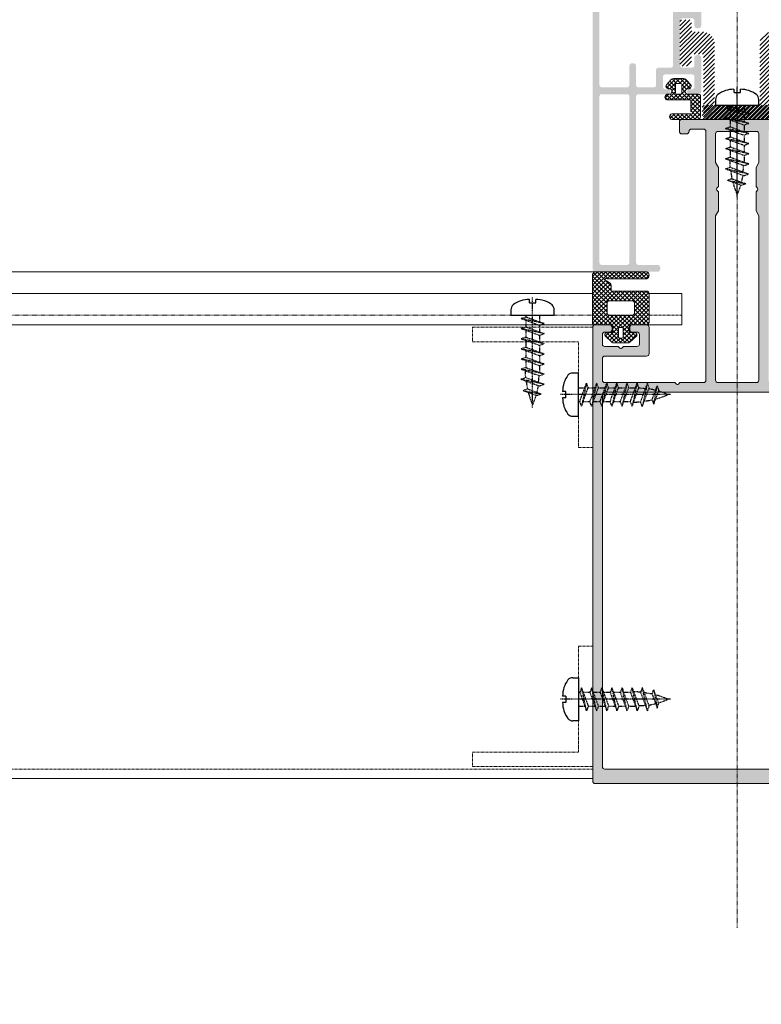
# Model space of a CAD drawing. Header units: millimetres. Extents: x -226731 to 126254, y -16359 to 60195.
# Tile 69 of 256: x -163021 to -162867, y 20732 to 20937. Entities that reach past the tile are written whole.
import ezdxf

# ---------------------------------------------------------------- set-up
doc = ezdxf.new("R2010")
doc.units = ezdxf.units.MM
doc.header["$LTSCALE"] = 0.1
doc.header["$MEASUREMENT"] = 0
doc.linetypes.add('CENTER', pattern=[2, 1.25, -0.25, 0.25, -0.25])
doc.linetypes.add('HIDDEN', pattern=[0.375, 0.25, -0.125])
doc.layers.get('0').update_dxf_attribs({"lineweight": 5})
for name, color, linetype, lineweight in [('01. Aluminium (Main Structure)', 6, 'Continuous', 5), ('0_CCE_ FF_SIDE WALL SPRINKLER', 6, 'Continuous', 0), ('2_Centerline', 1, 'CENTER', 15), ('3_Hatch', 8, 'Continuous', 0), ('SPRINKLER COVERAGE AREA', 1, 'Continuous', 9)]:
    doc.layers.add(name, color=color, linetype=linetype, lineweight=lineweight)
for name, color, linetype in [('A-ANNO-DIMS-30', 7, 'Continuous'), ('CENTER LINE', 8, 'CENTER'), ('FIRE FIGHTING SERVICES', 5, 'Continuous'), ('HARDWARES', 7, 'Continuous')]:
    doc.layers.add(name, color=color, linetype=linetype)
doc.styles.add('A-ANNO-DIM regular', font='isocp.shx')
doc.dimstyles.new('A-100mm-Regular', dxfattribs={"dimtxt": 200, "dimasz": 100, "dimexe": 100, "dimexo": 10, "dimgap": 50, "dimtad": 1, "dimdec": 0, "dimzin": 12, "dimdsep": 46, "dimtxsty": 'A-ANNO-DIM regular', "dimblk": 'ARCHTICK', "dimcen": 0, "dimdle": 100, "dimclrd": 205, "dimclre": 205, "dimclrt": 211, "dimadec": 0, "dimazin": 0, "dimtfac": 1, "dimtdec": 0, "dimtix": 1, "dimtmove": 2, "dimatfit": 3, "dimldrblk": 'ARCHTICK', "dimfxl": 0, "dimtvp": 1, "dimtolj": 1, "dimtzin": 0, "dimarcsym": 0})

# ---------------------------------------------------------------- blocks, each defined once
blk = doc.blocks.new('*U429')
at = {"layer": '3_Hatch'}
h = blk.add_hatch(color=8, dxfattribs=at)
h.dxf.hatch_style = 1
h.paths.add_polyline_path([(-4.22, 77.48), (-3.91, 77.79), (-3.91, 81.75), (-4.5, 82.78), (-4.5, 116.97), (-4.46, 117.16), (-4.35, 117.32), (-4.21, 117.43), (-4, 117.47), (4, 117.47), (4.19, 117.43), (4.35, 117.32), (4.46, 117.16), (4.52, 116.97), (4.52, 82.78), (3.89, 81.75), (3.89, 77.79), (4.21, 77.48), (4.3, 77.33), (4.3, 77.18), (4.21, 77.04), (3.89, 76.74), (3.89, 72.78), (4.52, 71.75), (4.52, 65.75), (4.46, 65.57), (4.35, 65.41), (4.19, 65.3), (4, 65.26), (-4, 65.26), (-4.21, 65.3), (-4.35, 65.41), (-4.46, 65.57), (-4.5, 65.75), (-4.5, 71.75), (-3.91, 72.78), (-3.91, 76.74), (-4.22, 77.04), (-4.28, 77.18), (-4.28, 77.33)], flags=16)
h.paths.add_polyline_path([(10.04, 65.44), (9.98, 65.26), (9.97, 65.08), (9.86, 64.91), (9.69, 64.8), (9.51, 64.77), (7, 64.77), (6.82, 64.8), (6.64, 64.91), (6.53, 65.08), (6.51, 65.26), (6.51, 116.97), (6.53, 117.16), (6.64, 117.32), (6.82, 117.43), (7, 117.47), (11.89, 117.47), (12.18, 117.78), (12.33, 117.87), (12.47, 117.87), (12.6, 117.78), (12.93, 117.47), (27.5, 117.47), (27.69, 117.43), (27.87, 117.32), (27.96, 117.16), (28, 116.97), (28, 112.48), (27.96, 112.27), (27.87, 112.11), (27.69, 112), (27.5, 111.96), (18.82, 111.96), (18.62, 111.93), (18.45, 111.82), (18.34, 111.65), (18.3, 111.45), (18.3, 105.98), (18.34, 105.78), (18.45, 105.6), (18.62, 105.51), (18.82, 105.47), (21.8, 105.47), (22, 105.51), (22.16, 105.6), (22.27, 105.78), (22.29, 105.98), (22.29, 106.46), (22.27, 106.66), (22.16, 106.81), (22, 106.92), (21.8, 106.97), (20.81, 106.97), (20.61, 107.01), (20.46, 107.12), (20.35, 107.26), (20.3, 107.47), (20.3, 109.46), (20.35, 109.66), (20.46, 109.81), (20.61, 109.92), (20.81, 109.97), (23.64, 109.97), (23.94, 110.28), (24.08, 110.35), (24.23, 110.35), (24.36, 110.28), (24.69, 109.97), (27.5, 109.97), (27.69, 109.92), (27.87, 109.81), (27.96, 109.66), (28, 109.46), (28, 107.47), (27.96, 107.26), (27.87, 107.12), (27.69, 107.01), (27.5, 106.97), (26.52, 106.97), (26.31, 106.92), (26.17, 106.81), (26.06, 106.66), (26, 106.46), (26, 105.98), (26.06, 105.78), (26.17, 105.6), (26.31, 105.51), (26.52, 105.47), (29.51, 105.47), (29.7, 105.51), (29.86, 105.6), (29.97, 105.78), (29.99, 105.98), (29.97, 200.47), (29.86, 200.65), (29.78, 200.7), (29.7, 200.76), (29.61, 200.77), (29.51, 200.78), (-29.51, 200.78), (-29.71, 200.76), (-29.86, 200.65), (-29.97, 200.47), (-30.01, 200.3), (-30.01, 105.98), (-29.97, 105.78), (-29.86, 105.6), (-29.71, 105.51), (-29.51, 105.47), (-26.5, 105.47), (-26.31, 105.51), (-26.15, 105.6), (-26.04, 105.78), (-26, 105.98), (-26, 106.46), (-26.04, 106.66), (-26.15, 106.81), (-26.31, 106.92), (-26.5, 106.97), (-27.52, 106.97), (-27.69, 107.01), (-27.87, 107.12), (-27.98, 107.26), (-28.01, 107.47), (-28.01, 109.46), (-27.98, 109.66), (-27.87, 109.81), (-27.69, 109.92), (-27.52, 109.97), (-24.69, 109.97), (-24.37, 110.28), (-24.25, 110.35), (-24.06, 110.35), (-23.94, 110.28), (-23.63, 109.97), (-20.81, 109.97), (-20.61, 109.92), (-20.44, 109.81), (-20.33, 109.66), (-20.3, 109.46), (-20.3, 107.47), (-20.33, 107.26), (-20.44, 107.12), (-20.61, 107.01), (-20.81, 106.97), (-21.82, 106.97), (-22.02, 106.92), (-22.16, 106.81), (-22.27, 106.66), (-22.31, 106.46), (-22.31, 105.98), (-22.27, 105.78), (-22.16, 105.6), (-22.02, 105.51), (-21.82, 105.47), (-18.8, 105.47), (-18.61, 105.51), (-18.45, 105.6), (-18.34, 105.78), (-18.3, 105.98), (-18.3, 111.45), (-18.34, 111.65), (-18.45, 111.82), (-18.61, 111.93), (-18.8, 111.96), (-27.52, 111.96), (-27.69, 112), (-27.87, 112.11), (-27.98, 112.27), (-28.01, 112.48), (-28.01, 116.97), (-27.98, 117.16), (-27.87, 117.32), (-27.69, 117.43), (-27.52, 117.47), (-12.93, 117.47), (-12.62, 117.78), (-12.49, 117.87), (-12.34, 117.87), (-12.18, 117.78), (-11.87, 117.47), (-7, 117.47), (-6.8, 117.43), (-6.66, 117.32), (-6.55, 117.16), (-6.51, 116.97), (-6.51, 65.26), (-6.55, 65.08), (-6.66, 64.91), (-6.8, 64.8), (-7, 64.77), (-9.51, 64.77), (-9.71, 64.8), (-9.86, 64.91), (-9.97, 65.08), (-10, 65.26), (-10.04, 65.44), (-10.15, 65.63), (-10.31, 65.74), (-10.5, 65.75), (-11.5, 65.75), (-11.7, 65.74), (-11.85, 65.63), (-11.96, 65.44), (-12.01, 65.26), (-12.01, 63.25), (-11.96, 63.07), (-11.85, 62.9), (-11.7, 62.79), (-11.5, 62.77), (-0.53, 62.77), (-0.2, 63.07), (-0.07, 63.14), (0.07, 63.14), (0.22, 63.07), (0.51, 62.77), (11.5, 62.77), (11.69, 62.79), (11.85, 62.9), (11.96, 63.07), (12.01, 63.25), (12.01, 65.26), (11.96, 65.44), (11.85, 65.63), (11.69, 65.74), (11.5, 65.75), (10.5, 65.75), (10.3, 65.74), (10.15, 65.63)])
h.paths.add_polyline_path([(28, 197.28), (27.96, 197.47), (27.87, 197.65), (27.69, 197.76), (27.5, 197.8), (-27.52, 197.8), (-27.69, 197.76), (-27.87, 197.65), (-27.98, 197.47), (-28.01, 197.28), (-28.01, 119.97), (-27.98, 119.77), (-27.87, 119.63), (-27.69, 119.52), (-27.52, 119.46), (27.5, 119.46), (27.69, 119.52), (27.87, 119.63), (27.96, 119.77), (28, 119.97)], flags=16)
h = blk.add_hatch(color=8, dxfattribs=at)
h.dxf.hatch_style = 1
h.paths.add_polyline_path([(28.61, 92.53), (28.61, 57.99), (28.57, 57.83), (28.46, 57.65), (28.28, 57.54), (28.1, 57.52), (22.9, 57.52), (22.7, 57.54), (22.54, 57.65), (22.44, 57.83), (22.41, 57.99), (22.41, 92.53), (22.44, 92.71), (22.54, 92.87), (22.7, 92.98), (22.9, 93.02), (28.1, 93.02), (28.28, 92.98), (28.46, 92.87), (28.57, 92.71)], flags=16)
h.paths.add_polyline_path([(22.41, 37.89), (22.35, 38.09), (22.24, 38.26), (22.1, 38.37), (21.9, 38.4), (21.49, 38.4), (21.31, 38.37), (21.15, 38.26), (21.04, 38.09), (21, 37.89), (21, 33.9), (20.95, 33.7), (20.84, 33.54), (20.69, 33.43), (20.49, 33.41), (13.79, 33.41), (13.61, 33.43), (13.45, 33.54), (13.34, 33.7), (13.3, 33.9), (13.3, 51.5), (13.34, 51.7), (13.45, 51.85), (13.61, 51.96), (13.79, 52.01), (16.35, 52.01), (16.54, 52.05), (16.7, 52.16), (16.81, 52.32), (16.85, 52.5), (16.85, 55.6), (16.87, 55.8), (16.98, 55.96), (17.16, 56.07), (17.36, 56.11), (20.49, 56.11), (20.69, 56.07), (20.84, 55.96), (20.95, 55.8), (21, 55.6), (21, 51.61), (21.04, 51.41), (21.15, 51.26), (21.31, 51.15), (21.49, 51.12), (21.9, 51.12), (22.1, 51.15), (22.24, 51.26), (22.35, 51.41), (22.41, 51.61), (22.41, 55.6), (22.44, 55.8), (22.54, 55.96), (22.7, 56.07), (22.9, 56.11), (28.1, 56.11), (28.28, 56.07), (28.46, 55.96), (28.57, 55.8), (28.61, 55.6), (28.61, 33.9), (28.57, 33.7), (28.46, 33.54), (28.28, 33.43), (28.1, 33.41), (22.9, 33.41), (22.7, 33.43), (22.54, 33.54), (22.44, 33.7), (22.41, 33.9)], flags=16)
h.paths.add_polyline_path([(12.2, 36.54), (11.89, 36.23), (11.89, 33.9), (11.85, 33.7), (11.74, 33.54), (11.58, 33.43), (11.38, 33.41), (9, 33.41), (8.8, 33.43), (8.65, 33.54), (8.54, 33.7), (8.49, 33.9), (8.49, 34.51), (8.45, 34.69), (8.34, 34.85), (8.18, 34.96), (8, 35), (7.79, 34.96), (7.63, 34.85), (7.52, 34.69), (7.48, 34.51), (7.48, 32.49), (7.52, 32.31), (7.63, 32.15), (7.79, 32.04), (8, 32), (28.5, 32), (28.7, 31.95), (28.85, 31.84), (28.96, 31.69), (29.01, 31.49), (29.01, 30.48), (29.05, 30.3), (29.14, 30.13), (29.3, 30.02), (29.51, 30.01), (29.69, 30.02), (29.85, 30.13), (29.96, 30.3), (30, 30.48), (30, 93.92), (29.96, 94.12), (29.85, 94.28), (29.69, 94.39), (29.51, 94.41), (16.5, 94.41), (16.3, 94.39), (16.15, 94.28), (16.04, 94.12), (15.99, 93.92), (15.99, 93.52), (16.04, 93.35), (16.15, 93.17), (16.3, 93.06), (16.5, 93.02), (20.49, 93.02), (20.69, 92.98), (20.84, 92.87), (20.95, 92.71), (21, 92.53), (21, 57.99), (20.95, 57.83), (20.84, 57.65), (20.69, 57.54), (20.49, 57.52), (14.42, 57.52), (14.25, 57.48), (14.16, 57.43), (14.07, 57.37), (14.01, 57.3), (13.96, 57.22), (13.94, 57.13), (13.92, 57.06), (13.92, 56.97), (13.94, 56.88), (13.96, 56.79), (14.01, 56.71), (14.07, 56.64), (14.16, 56.58), (14.25, 56.55), (14.36, 56.51), (14.95, 56.51), (15.15, 56.46), (15.29, 56.35), (15.4, 56.2), (15.44, 56), (15.44, 53.91), (15.4, 53.71), (15.29, 53.55), (15.15, 53.44), (14.95, 53.4), (9.38, 53.4), (9.2, 53.44), (9.04, 53.55), (8.93, 53.71), (8.89, 53.91), (8.89, 56), (8.93, 56.2), (9.04, 56.35), (9.2, 56.46), (9.38, 56.51), (9.92, 56.51), (10.12, 56.55), (10.26, 56.66), (10.37, 56.8), (10.43, 57.01), (10.37, 57.21), (10.26, 57.35), (10.12, 57.46), (9.92, 57.52), (8, 57.52), (7.79, 57.46), (7.63, 57.35), (7.52, 57.21), (7.48, 57.01), (7.48, 49.91), (7.52, 49.71), (7.63, 49.54), (7.79, 49.43), (8, 49.4), (8.38, 49.4), (8.58, 49.43), (8.76, 49.54), (8.84, 49.71), (8.89, 49.91), (8.89, 51.5), (8.93, 51.7), (9.04, 51.85), (9.2, 51.96), (9.38, 52.01), (11.38, 52.01), (11.58, 51.96), (11.74, 51.85), (11.85, 51.7), (11.89, 51.5), (11.89, 42.24), (11.85, 42.06), (11.74, 41.9), (11.58, 41.79), (11.38, 41.73), (9.38, 41.73), (9.2, 41.79), (9.04, 41.9), (8.93, 42.06), (8.89, 42.24), (8.89, 43.3), (8.84, 43.49), (8.76, 43.65), (8.58, 43.76), (8.38, 43.8), (8, 43.8), (7.79, 43.76), (7.63, 43.65), (7.52, 43.49), (7.48, 43.3), (7.48, 38.99), (7.5, 38.86), (7.54, 38.77), (7.59, 38.69), (7.65, 38.64), (7.7, 38.59), (7.78, 38.55), (7.85, 38.51), (7.92, 38.49), (8, 38.49), (8.09, 38.49), (8.16, 38.53), (8.23, 38.57), (8.31, 38.6), (8.36, 38.68), (8.42, 38.75), (8.49, 38.99), (8.49, 39.59), (8.54, 39.79), (8.65, 39.96), (8.8, 40.07), (9, 40.09), (11.38, 40.09), (11.58, 40.07), (11.74, 39.96), (11.85, 39.79), (11.89, 39.59), (11.89, 37.27), (12.2, 36.96), (12.29, 36.83), (12.29, 36.66)])
h = blk.add_hatch(dxfattribs=at)
h.set_pattern_fill('ANSI31', color=8, scale=5)
h.set_pattern_definition([(45, (-26191.7542, -15010.3187), (-0.441941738, 0.441941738), [])])
h.paths.add_polyline_path([(-9.5, 44.17), (-9.48, 44.32), (-9.39, 44.47), (-9.26, 44.54), (-9.11, 44.58), (-7.19, 44.58), (-7.06, 44.58), (-6.81, 44.59), (-6.57, 44.65), (-6.33, 44.72), (-6.11, 44.81), (-5.89, 44.92), (-5.69, 45.07), (-5.51, 45.22), (-5.34, 45.38), (-5.2, 45.58), (-5.05, 45.76), (-4.94, 45.98), (-4.85, 46.2), (-4.78, 46.44), (-4.72, 46.68), (-4.7, 46.94), (-4.69, 47.06), (-4.69, 59.37), (-4.67, 59.54), (-4.58, 59.66), (-4.45, 59.76), (-4.3, 59.77), (6.87, 59.77), (7.02, 59.81), (7.15, 59.9), (7.22, 60.03), (7.26, 60.19), (7.26, 62.39), (7.22, 62.53), (7.15, 62.66), (7.02, 62.75), (6.87, 62.77), (-6.61, 62.77), (-6.75, 62.75), (-6.88, 62.66), (-6.97, 62.53), (-6.99, 62.39), (-6.99, 49.57), (-7.03, 49.42), (-7.1, 49.28), (-7.25, 49.2), (-7.39, 49.17), (-9.11, 49.17), (-9.26, 49.2), (-9.39, 49.28), (-9.48, 49.42), (-9.5, 49.57), (-9.5, 51.29), (-9.51, 51.43), (-9.6, 51.56), (-9.73, 51.65), (-9.9, 51.67), (-11.49, 51.67), (-11.65, 51.65), (-11.78, 51.56), (-11.87, 51.43), (-11.89, 51.29), (-11.89, 42.45), (-11.87, 42.31), (-11.78, 42.2), (-11.65, 42.11), (-11.49, 42.07), (-9.9, 42.07), (-9.73, 42.11), (-9.6, 42.2), (-9.51, 42.31), (-9.5, 42.45)])
h = blk.add_hatch(dxfattribs=at)
h.set_pattern_fill('ANSI31', color=8, scale=5)
h.set_pattern_definition([(45, (-26191.7542, -14950.54475), (-0.441941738, 0.441941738), [])])
h.paths.add_polyline_path([(9.48, 44.32), (9.5, 44.17), (9.5, 42.45), (9.51, 42.31), (9.6, 42.2), (9.73, 42.11), (9.9, 42.07), (11.49, 42.07), (11.65, 42.11), (11.78, 42.2), (11.87, 42.31), (11.89, 42.45), (11.89, 51.29), (11.87, 51.43), (11.78, 51.56), (11.65, 51.65), (11.49, 51.67), (9.9, 51.67), (9.73, 51.65), (9.6, 51.56), (9.51, 51.43), (9.5, 51.29), (9.5, 49.57), (9.48, 49.42), (9.39, 49.28), (9.26, 49.2), (9.11, 49.17), (7.39, 49.17), (7.25, 49.2), (7.1, 49.28), (7.03, 49.42), (6.99, 49.57), (6.99, 62.39), (6.97, 62.53), (6.88, 62.66), (6.75, 62.75), (6.61, 62.77), (-6.87, 62.77), (-7.02, 62.75), (-7.15, 62.66), (-7.22, 62.53), (-7.26, 62.39), (-7.26, 60.19), (-7.22, 60.03), (-7.15, 59.9), (-7.02, 59.81), (-6.87, 59.77), (4.3, 59.77), (4.45, 59.76), (4.58, 59.66), (4.67, 59.54), (4.69, 59.37), (4.69, 47.06), (4.7, 46.94), (4.72, 46.68), (4.78, 46.44), (4.85, 46.2), (4.94, 45.98), (5.05, 45.76), (5.2, 45.58), (5.34, 45.38), (5.51, 45.22), (5.69, 45.07), (5.89, 44.92), (6.11, 44.81), (6.33, 44.72), (6.57, 44.65), (6.81, 44.59), (7.06, 44.58), (7.19, 44.58), (9.11, 44.58), (9.26, 44.54), (9.39, 44.47)])
at = {"layer": '01. Aluminium (Main Structure)', "color": 8, "linetype": 'ByBlock'}
for p, q in [((-29.51, 200.78), (29.51, 200.78)), ((29.51, 200.78), (29.7, 200.76)), ((29.7, 200.76), (29.86, 200.65)), ((29.86, 200.65), (29.97, 200.47)), ((29.97, 200.47), (29.99, 200.3)), ((29.99, 200.3), (29.99, 105.98)), ((-27.52, 197.8), (27.5, 197.8)), ((27.5, 197.8), (27.69, 197.76)), ((27.69, 197.76), (27.87, 197.65)), ((27.87, 197.65), (27.96, 197.47)), ((27.96, 197.47), (28, 197.28)), ((28, 197.28), (28, 119.97)), ((27.5, 119.46), (-27.52, 119.46)), ((27.69, 119.52), (27.5, 119.46)), ((27.87, 119.63), (27.69, 119.52)), ((27.96, 119.77), (27.87, 119.63)), ((28, 119.97), (27.96, 119.77)), ((-4.5, 116.97), (-4.46, 117.16)), ((-4.5, 82.78), (-4.5, 116.97)), ((-4.46, 117.16), (-4.35, 117.32)), ((-4.35, 117.32), (-4.21, 117.43)), ((-4.21, 117.43), (-4, 117.47)), ((-4, 117.47), (4, 117.47)), ((4, 117.47), (4.19, 117.43)), ((4.19, 117.43), (4.35, 117.32)), ((4.35, 117.32), (4.46, 117.16)), ((4.46, 117.16), (4.52, 116.97)), ((4.52, 116.97), (4.52, 82.78)), ((6.51, 116.97), (6.53, 117.16)), ((6.51, 65.26), (6.51, 116.97)), ((6.53, 117.16), (6.64, 117.32)), ((6.64, 117.32), (6.82, 117.43)), ((6.82, 117.43), (7, 117.47)), ((7, 117.47), (11.89, 117.47)), ((11.89, 117.47), (12.18, 117.78)), ((12.18, 117.78), (12.33, 117.87)), ((12.33, 117.87), (12.47, 117.87)), ((12.47, 117.87), (12.6, 117.78)), ((12.6, 117.78), (12.93, 117.47)), ((12.93, 117.47), (27.5, 117.47)), ((27.5, 117.47), (27.69, 117.43)), ((27.69, 117.43), (27.87, 117.32)), ((27.87, 117.32), (27.96, 117.16)), ((27.96, 117.16), (28, 116.97)), ((28, 116.97), (28, 112.48)), ((18.3, 111.45), (18.34, 111.65)), ((18.3, 111.45), (18.3, 105.98)), ((18.34, 111.65), (18.45, 111.82)), ((18.45, 111.82), (18.62, 111.93)), ((18.62, 111.93), (18.82, 111.96)), ((27.5, 111.96), (18.82, 111.96)), ((27.69, 112), (27.5, 111.96)), ((27.87, 112.11), (27.69, 112)), ((27.96, 112.27), (27.87, 112.11)), ((28, 112.48), (27.96, 112.27)), ((20.3, 109.46), (20.35, 109.66)), ((20.3, 107.47), (20.3, 109.46)), ((20.35, 109.66), (20.46, 109.81)), ((20.46, 109.81), (20.61, 109.92)), ((20.61, 109.92), (20.81, 109.97)), ((20.81, 109.97), (23.64, 109.97)), ((23.64, 109.97), (23.94, 110.28)), ((23.94, 110.28), (24.08, 110.35)), ((24.08, 110.35), (24.23, 110.35)), ((24.23, 110.35), (24.36, 110.28)), ((24.36, 110.28), (24.69, 109.97)), ((24.69, 109.97), (27.5, 109.97)), ((27.5, 109.97), (27.69, 109.92)), ((27.69, 109.92), (27.87, 109.81)), ((27.87, 109.81), (27.96, 109.66)), ((27.96, 109.66), (28, 109.46)), ((28, 109.46), (28, 107.47)), ((20.35, 107.26), (20.3, 107.47)), ((20.46, 107.12), (20.35, 107.26)), ((20.61, 107.01), (20.46, 107.12)), ((20.81, 106.97), (20.61, 107.01)), ((21.8, 106.97), (20.81, 106.97)), ((21.8, 106.97), (22, 106.92)), ((22, 106.92), (22.16, 106.81)), ((22.16, 106.81), (22.27, 106.66)), ((22.27, 106.66), (22.29, 106.46)), ((22.29, 106.46), (22.29, 105.98)), ((26, 106.46), (26.06, 106.66)), ((26, 106.46), (26, 105.98)), ((26.06, 106.66), (26.17, 106.81)), ((26.17, 106.81), (26.31, 106.92)), ((26.31, 106.92), (26.52, 106.97)), ((27.5, 106.97), (26.52, 106.97)), ((27.69, 107.01), (27.5, 106.97)), ((27.87, 107.12), (27.69, 107.01)), ((27.96, 107.26), (27.87, 107.12)), ((28, 107.47), (27.96, 107.26)), ((18.34, 105.78), (18.3, 105.98)), ((18.45, 105.6), (18.34, 105.78)), ((18.62, 105.51), (18.45, 105.6)), ((18.82, 105.47), (18.62, 105.51)), ((18.82, 105.47), (21.8, 105.47)), ((22, 105.51), (21.8, 105.47)), ((22.16, 105.6), (22, 105.51)), ((22.27, 105.78), (22.16, 105.6)), ((22.29, 105.98), (22.27, 105.78)), ((26.06, 105.78), (26, 105.98)), ((26.17, 105.6), (26.06, 105.78)), ((26.31, 105.51), (26.17, 105.6)), ((26.52, 105.47), (26.31, 105.51)), ((26.52, 105.47), (29.51, 105.47)), ((29.7, 105.51), (29.51, 105.47)), ((29.86, 105.6), (29.7, 105.51)), ((29.97, 105.78), (29.86, 105.6)), ((29.99, 105.98), (29.97, 105.78)), ((-3.91, 81.75), (-4.5, 82.78)), ((4.52, 82.78), (3.89, 81.75)), ((-3.91, 77.79), (-3.91, 81.75)), ((3.89, 81.75), (3.89, 77.79)), ((-4.22, 77.48), (-3.91, 77.79)), ((3.89, 77.79), (4.21, 77.48)), ((-4.28, 77.33), (-4.22, 77.48)), ((-4.28, 77.18), (-4.28, 77.33)), ((-4.22, 77.04), (-4.28, 77.18)), ((-3.91, 76.74), (-4.22, 77.04)), ((-3.91, 72.78), (-3.91, 76.74)), ((4.21, 77.04), (3.89, 76.74)), ((3.89, 76.74), (3.89, 72.78)), ((4.21, 77.48), (4.3, 77.33)), ((4.3, 77.18), (4.21, 77.04)), ((4.3, 77.33), (4.3, 77.18)), ((-4.5, 71.75), (-3.91, 72.78)), ((-4.5, 65.75), (-4.5, 71.75)), ((3.89, 72.78), (4.52, 71.75)), ((4.52, 71.75), (4.52, 65.75)), ((-4.46, 65.57), (-4.5, 65.75)), ((-4.35, 65.41), (-4.46, 65.57)), ((4.46, 65.57), (4.35, 65.41)), ((4.52, 65.75), (4.46, 65.57)), ((10.04, 65.44), (10.15, 65.63)), ((10.15, 65.63), (10.3, 65.74)), ((10.3, 65.74), (10.5, 65.75)), ((10.5, 65.75), (11.5, 65.75)), ((11.5, 65.75), (11.69, 65.74)), ((11.69, 65.74), (11.85, 65.63)), ((11.85, 65.63), (11.96, 65.44)), ((-4.21, 65.3), (-4.35, 65.41)), ((-4, 65.26), (-4.21, 65.3)), ((4, 65.26), (-4, 65.26)), ((4.19, 65.3), (4, 65.26)), ((4.35, 65.41), (4.19, 65.3)), ((6.53, 65.08), (6.51, 65.26)), ((6.64, 64.91), (6.53, 65.08)), ((6.82, 64.8), (6.64, 64.91)), ((7, 64.77), (6.82, 64.8)), ((9.51, 64.77), (7, 64.77)), ((9.69, 64.8), (9.51, 64.77)), ((9.86, 64.91), (9.69, 64.8)), ((9.97, 65.08), (9.86, 64.91)), ((9.98, 65.26), (9.97, 65.08)), ((9.98, 65.26), (10.04, 65.44)), ((11.96, 65.44), (12.01, 65.26)), ((12.01, 65.26), (12.01, 63.25)), ((-11.5, 62.77), (-0.53, 62.77)), ((-0.53, 62.77), (-0.2, 63.07)), ((-0.2, 63.07), (-0.07, 63.14)), ((-0.07, 63.14), (0.07, 63.14)), ((0.07, 63.14), (0.22, 63.07)), ((0.22, 63.07), (0.51, 62.77)), ((0.51, 62.77), (11.5, 62.77)), ((11.69, 62.79), (11.5, 62.77)), ((11.85, 62.9), (11.69, 62.79)), ((11.96, 63.07), (11.85, 62.9)), ((12.01, 63.25), (11.96, 63.07))]:
    blk.add_line(p, q, dxfattribs=at)
at = {"layer": '2_Centerline', "color": 8, "ltscale": 0.25}
blk.add_line((0, 230.78), (0, 0), dxfattribs=at)
at = {"layer": '3_Hatch', "color": 8}
for p, q in [((29.99, 199.78), (1150, 199.78)), ((20.86, 107.75), (22.29, 109.07)), ((22.74, 109.2), (25.57, 109.2)), ((26.02, 109.07), (27.45, 107.75)), ((22.07, 107.02), (21.57, 107.02)), ((22.5, 105.95), (22.5, 106.5)), ((23.66, 108), (23.66, 106.2)), ((24.46, 108.2), (23.86, 108.2)), ((24.66, 106.2), (24.66, 108)), ((25.82, 106.5), (25.82, 105.95)), ((26.74, 107.02), (26.24, 107.02)), ((11.51, 105.47), (19.87, 105.47)), ((11.51, 105.47), (11.51, 98.97)), ((18.29, 98.95), (18.29, 104.97)), ((18.79, 105.47), (22.09, 105.47)), ((23.86, 106), (24.46, 106)), ((26.22, 105.47), (29.79, 105.47)), ((28.4, 105.47), (1150, 105.47)), ((30.03, 105.22), (30.03, 94.94)), ((21.35, 102.99), (21.35, 100.94)), ((26.53, 103.49), (21.85, 103.49)), ((27.03, 100.94), (27.03, 102.99)), ((21.85, 100.44), (26.53, 100.44)), ((11.51, 98.97), (18.29, 98.97)), ((25.97, 98.45), (18.79, 98.45)), ((26.17, 97.23), (26.17, 98.25)), ((30.03, 98.97), (1150, 98.97)), ((27.17, 96.32), (26.4, 96.81)), ((18.75, 95.91), (26.98, 95.91)), ((29.46, 94.41), (18.75, 94.41)), ((29.51, 94.41), (1150, 94.41)), ((7.64, 57.8), (7.64, 62.27)), ((8.14, 62.77), (13.59, 62.77)), ((13.59, 61.57), (9.73, 61.57)), ((9.64, 61), (9.64, 58.87)), ((10.37, 57.52), (8.02, 57.52)), ((9.75, 58.72), (14.62, 58.72)), ((12.61, 57.48), (11.71, 57.48)), ((14.62, 57.52), (13.95, 57.52)), ((10.57, 54.52), (9.62, 55.54)), ((9.97, 56.42), (10.35, 56.42)), ((11.51, 57.28), (11.51, 55.49)), ((11.71, 55.29), (12.61, 55.29)), ((12.81, 55.49), (12.81, 57.28)), ((14.7, 55.54), (13.66, 54.43)), ((13.98, 56.42), (14.36, 56.42)), ((13.21, 54.29), (11.14, 54.29))]:
    blk.add_line(p, q, dxfattribs=at)
at = {"layer": '3_Hatch', "color": 8, "linetype": 'HIDDEN', "ltscale": 5}
for p, q in [((29.99, 197.78), (1150, 197.78)), ((54.99, 197.28), (29.99, 197.28)), ((29.99, 197.28), (29.99, 172.28)), ((54.99, 197.28), (54.99, 194.28)), ((32.99, 194.28), (32.99, 172.28)), ((54.99, 194.28), (32.99, 194.28)), ((29.99, 172.28), (32.99, 172.28)), ((29.99, 130.97), (32.99, 130.97)), ((29.99, 105.97), (29.99, 130.97)), ((32.99, 108.97), (32.99, 130.97)), ((54.99, 108.97), (32.99, 108.97)), ((54.99, 105.97), (54.99, 108.97)), ((54.99, 105.97), (29.99, 105.97)), ((11.51, 103.48), (18.29, 103.48)), ((21.74, 103.48), (26.63, 103.48))]:
    blk.add_line(p, q, dxfattribs=at)
at = {"layer": '3_Hatch', "color": 8, "linetype": 'Continuous'}
for p, q in [((20.83, 107.43), (22.59, 109.19)), ((21.28, 106.99), (23.49, 109.2)), ((23.66, 106.98), (21.92, 108.72)), ((22.18, 107.01), (24.37, 109.2)), ((23.66, 107.87), (22.4, 109.13)), ((24.21, 108.2), (23.2, 109.2)), ((26.27, 107.02), (24.09, 109.2)), ((24.25, 108.2), (25.26, 109.2)), ((24.66, 107.72), (26.01, 109.07)), ((24.66, 106.84), (26.47, 108.65)), ((27.15, 107.03), (24.97, 109.2)), ((27.49, 107.57), (25.95, 109.11)), ((18.29, 101.35), (23.66, 106.72)), ((21.85, 107.02), (21, 107.88)), ((26.26, 103.49), (21.46, 108.3)), ((22.2, 103.49), (26.93, 108.23)), ((22.5, 106.44), (23.66, 107.6)), ((25.8, 106.61), (24.66, 107.75)), ((30.03, 101.5), (24.66, 106.87)), ((26.61, 107.02), (27.39, 107.8)), ((18.29, 100.47), (23.83, 106.01)), ((18.29, 104.89), (18.87, 105.47)), ((18.29, 104), (19.76, 105.47)), ((18.29, 103.12), (20.64, 105.47)), ((18.29, 102.23), (21.52, 105.47)), ((21.35, 101.34), (18.29, 104.4)), ((21.35, 102.22), (18.35, 105.22)), ((21.36, 103.1), (18.98, 105.47)), ((21.84, 103.49), (19.86, 105.47)), ((22.73, 103.49), (20.75, 105.47)), ((23.61, 103.49), (21.63, 105.47)), ((24.5, 103.49), (22.36, 105.63)), ((25.38, 103.49), (22.5, 106.38)), ((23.08, 103.49), (25.82, 106.23)), ((23.96, 103.49), (26.03, 105.56)), ((30.03, 100.61), (24.59, 106.05)), ((24.85, 103.49), (26.83, 105.47)), ((25.73, 103.49), (27.71, 105.47)), ((26.61, 103.49), (28.59, 105.47)), ((30.03, 102.38), (26.94, 105.47)), ((27.02, 103.02), (29.48, 105.47)), ((27.03, 102.14), (30.03, 105.14)), ((30.03, 103.27), (27.82, 105.47)), ((30.03, 104.15), (28.7, 105.47)), ((30.03, 105.03), (29.59, 105.47)), ((23.36, 98.45), (18.29, 103.52)), ((18.29, 99.58), (21.35, 102.64)), ((22.47, 98.45), (18.29, 102.63)), ((25.1, 98.45), (30.03, 103.37)), ((25.99, 98.44), (30.03, 102.48)), ((27.03, 101.25), (30.03, 104.25)), ((30.03, 99.73), (27.03, 102.73)), ((21.59, 98.45), (18.29, 101.75)), ((20.7, 98.45), (18.29, 100.86)), ((18.33, 98.74), (21.35, 101.76)), ((18.92, 98.45), (21.35, 100.88)), ((19.8, 98.45), (21.79, 100.44)), ((20.68, 98.45), (22.67, 100.44)), ((21.57, 98.45), (23.56, 100.44)), ((24.24, 98.45), (22.25, 100.44)), ((22.45, 98.45), (24.44, 100.44)), ((25.12, 98.45), (23.13, 100.44)), ((23.34, 98.45), (25.33, 100.44)), ((26.01, 98.44), (24.02, 100.44)), ((24.22, 98.45), (26.21, 100.44)), ((30.03, 95.31), (24.9, 100.44)), ((30.03, 96.2), (25.79, 100.44)), ((26.17, 97.74), (30.03, 101.6)), ((26.26, 96.95), (30.03, 100.72)), ((30.03, 97.08), (26.65, 100.45)), ((30.03, 98.85), (27.03, 101.85)), ((30.03, 97.96), (27.03, 100.96)), ((19.82, 98.45), (18.29, 99.98)), ((18.94, 98.45), (18.29, 99.1)), ((29.83, 94.62), (26.17, 98.29)), ((26.77, 96.58), (30.03, 99.83)), ((27.34, 96.26), (30.03, 98.95)), ((27.26, 96.31), (26.17, 97.4)), ((26.37, 94.41), (30.03, 98.06)), ((27.26, 94.41), (30.03, 97.18)), ((28.14, 94.41), (30.03, 96.3)), ((18.29, 95.16), (19.03, 95.91)), ((19.43, 94.41), (18.35, 95.49)), ((18.55, 94.55), (19.92, 95.91)), ((20.32, 94.41), (18.82, 95.91)), ((19.3, 94.41), (20.8, 95.91)), ((21.2, 94.41), (19.7, 95.91)), ((20.19, 94.41), (21.69, 95.91)), ((22.09, 94.41), (20.59, 95.91)), ((21.07, 94.41), (22.57, 95.91)), ((22.97, 94.41), (21.47, 95.91)), ((21.95, 94.41), (23.45, 95.91)), ((23.85, 94.41), (22.35, 95.91)), ((22.84, 94.41), (24.34, 95.91)), ((24.74, 94.41), (23.24, 95.91)), ((23.72, 94.41), (25.22, 95.91)), ((25.62, 94.41), (24.12, 95.91)), ((24.61, 94.41), (26.11, 95.91)), ((26.51, 94.41), (25.01, 95.91)), ((25.49, 94.41), (26.98, 95.91)), ((27.39, 94.41), (25.89, 95.91)), ((28.27, 94.41), (26.77, 95.91)), ((29.16, 94.41), (27.4, 96.17)), ((29.02, 94.41), (30.03, 95.41)), ((7.64, 61.53), (8.88, 62.77)), ((7.64, 60.65), (9.76, 62.77)), ((9.64, 60.01), (7.64, 62.01)), ((7.67, 62.45), (7.96, 62.74)), ((9.24, 61.3), (7.85, 62.68)), ((9.85, 61.57), (8.65, 62.77)), ((10.73, 61.57), (9.53, 62.77)), ((9.55, 61.68), (10.64, 62.77)), ((10.33, 61.57), (11.53, 62.77)), ((11.61, 61.57), (10.41, 62.77)), ((11.21, 61.57), (12.41, 62.77)), ((12.5, 61.57), (11.3, 62.77)), ((12.1, 61.57), (13.3, 62.77)), ((13.38, 61.57), (12.18, 62.77)), ((12.98, 61.57), (13.94, 62.53)), ((13.97, 61.87), (13.07, 62.77)), ((7.64, 59.77), (9.23, 61.35)), ((9.64, 59.13), (7.64, 61.13)), ((7.64, 58.88), (9.64, 60.88)), ((10.37, 57.52), (7.64, 60.25)), ((7.64, 58), (9.64, 60)), ((9.48, 57.52), (7.64, 59.36)), ((9.64, 60.9), (9.41, 61.12)), ((8.6, 57.52), (7.64, 58.48)), ((8.04, 57.52), (9.64, 59.12)), ((8.92, 57.52), (10.12, 58.72)), ((9.61, 55.55), (12.78, 58.72)), ((9.81, 57.52), (11.01, 58.72)), ((11.51, 57.26), (10.05, 58.72)), ((10.56, 57.39), (11.89, 58.72)), ((12.17, 57.48), (10.94, 58.72)), ((13.55, 56.98), (11.82, 58.72)), ((12.42, 57.48), (13.66, 58.72)), ((13.92, 57.5), (12.7, 58.72)), ((12.81, 56.99), (14.54, 58.72)), ((14.73, 57.58), (13.59, 58.72)), ((14.23, 57.52), (14.99, 58.28)), ((15.01, 58.17), (14.47, 58.72)), ((10.91, 54.32), (9.55, 55.68)), ((11.83, 54.29), (9.8, 56.32)), ((10.04, 55.09), (11.51, 56.57)), ((10.47, 54.64), (11.51, 55.69)), ((11.51, 55.49), (10.52, 56.48)), ((11.51, 56.37), (10.72, 57.16)), ((11.01, 54.3), (12, 55.29)), ((12.71, 54.29), (11.71, 55.29)), ((11.88, 54.29), (14.01, 56.42)), ((13.53, 54.36), (12.6, 55.29)), ((12.77, 54.29), (14.66, 56.18)), ((12.81, 56.1), (13.56, 56.85)), ((14.42, 55.23), (12.81, 56.84)), ((13.99, 54.78), (12.81, 55.96)), ((14.79, 55.75), (14.12, 56.42))]:
    blk.add_line(p, q, dxfattribs=at)
at = {"layer": '3_Hatch', "color": 8, "linetype": 'HIDDEN'}
blk.add_line((30.03, 103.48), (1150, 103.48), dxfattribs=at)
at = {"layer": '3_Hatch', "color": 8}
for centre, radius, start, end in [((22.74, 108.4), 0.8, 90.0001, 124.0993), ((25.57, 108.4), 0.8, 55.9007, 90), ((21.37, 107.54), 0.553, 157.0553, 290.8747), ((22.1, 106.61), 0.411, 345.1294, 93.8472), ((23.86, 108), 0.2, 90, 180), ((24.46, 108), 0.2, 360, 90), ((26.21, 106.61), 0.41, 85.8157, 195.2748), ((26.94, 107.54), 0.553, 249.1254, 22.9447), ((18.79, 104.97), 0.5, 90.0022, 180), ((21.96, 105.99), 0.533, 284.2078, 355.4538), ((23.86, 106.2), 0.2, 180, 270), ((24.46, 106.2), 0.2, 270, 0), ((26.35, 105.99), 0.533, 184.5462, 255.7922), ((29.78, 105.22), 0.25, 0, 86.9111), ((21.85, 102.99), 0.5, 90, 180), ((26.53, 102.99), 0.5, 0, 90), ((21.85, 100.94), 0.5, 180, 270), ((26.53, 100.94), 0.5, 270, 0), ((18.79, 98.95), 0.5, 180, 270), ((25.97, 98.25), 0.2, 0.0142, 90), ((26.67, 97.23), 0.5, 180, 237.697), ((27.17, 96.07), 0.25, 220.6722, 90), ((19.13, 95.16), 0.841, 116.8773, 243.1351), ((29.26, 95.19), 0.8, 283.859, 342.2293), ((8.14, 62.27), 0.5, 90, 180), ((9.51, 61.39), 0.287, 38.635, 288.09), ((13.43, 62.17), 0.621, 284.9636, 75.0517), ((9.44, 61), 0.2, 0, 37.0365), ((8.01, 57.91), 0.389, 195.6548, 270.5388), ((9.84, 58.9), 0.2, 187.0702, 243.974), ((10.08, 56.88), 0.703, 9.1535, 65.3518), ((11.71, 57.28), 0.2, 90.0049, 180), ((12.61, 57.28), 0.2, 0.005, 90), ((14.25, 56.88), 0.703, 114.6482, 170.8465), ((14.37, 58.12), 0.65, 292.6094, 67.3906), ((10.06, 55.83), 0.524, 170.5977, 213.7552), ((10.23, 55.76), 0.703, 111.438, 167.6363), ((10.25, 56.93), 0.527, 280.8396, 6.0555), ((11.71, 55.49), 0.2, 180.0048, 270), ((12.61, 55.49), 0.2, 270.0051, 0), ((14.08, 56.93), 0.527, 173.9445, 259.1604), ((14.1, 55.76), 0.703, 12.3637, 68.562), ((14.27, 55.83), 0.524, 326.2448, 9.4023), ((11.13, 55.06), 0.769, 224.2645, 270.9894), ((13.21, 55.09), 0.8, 270.0013, 304.0993)]:
    blk.add_arc(centre, radius, start, end, dxfattribs=at)
at = {"layer": 'CENTER LINE', "color": 8, "linetype": 'CENTER'}
for p, q in [((13.86, 183.28), (36.76, 183.28)), ((42.49, 122.61), (42.49, 99.71)), ((13.86, 119.97), (36.76, 119.97)), ((0, 78.9), (0, 56))]:
    blk.add_line(p, q, dxfattribs=at)
at = {"layer": 'HARDWARES', "color": 8, "linetype": 'Continuous'}
for p, q in [((32.99, 187.77), (34.14, 187.77)), ((32.99, 178.8), (32.99, 187.77)), ((35.6, 182.62), (35.6, 183.95)), ((35.6, 183.95), (36.26, 183.95)), ((35.6, 182.62), (36.26, 182.62)), ((34.14, 178.8), (32.99, 178.8)), ((32.99, 124.46), (32.99, 115.48)), ((34.14, 124.46), (32.99, 124.46)), ((35.6, 120.63), (36.26, 120.63)), ((35.6, 120.63), (35.6, 119.31)), ((35.6, 119.31), (36.26, 119.31)), ((32.99, 115.48), (34.14, 115.48)), ((38, 103.48), (38, 102.33)), ((46.98, 103.48), (38, 103.48)), ((46.98, 102.33), (46.98, 103.48)), ((43.15, 100.87), (41.83, 100.87)), ((41.83, 100.87), (41.83, 100.21)), ((43.15, 100.87), (43.15, 100.21)), ((-4.49, 59.77), (-4.49, 58.62)), ((4.49, 59.77), (-4.49, 59.77)), ((4.49, 58.62), (4.49, 59.77)), ((0.66, 57.16), (-0.66, 57.16)), ((-0.66, 57.16), (-0.66, 56.5)), ((0.66, 57.16), (0.66, 56.5))]:
    blk.add_line(p, q, dxfattribs=at)
at = {"layer": 'HARDWARES', "color": 8}
for p, q in [((32.99, 178.8), (32.99, 187.77)), ((33.81, 178.8), (32.99, 178.8)), ((32.99, 124.46), (32.99, 115.48)), ((33.81, 124.46), (32.99, 124.46)), ((46.98, 103.48), (38, 103.48)), ((46.98, 102.66), (46.98, 103.48)), ((4.49, 59.77), (-4.49, 59.77)), ((4.49, 58.96), (4.49, 59.77))]:
    blk.add_line(p, q, dxfattribs=at)
at = {"layer": 'HARDWARES', "color": 8, "linetype": 'HIDDEN'}
for p, q in [((16.62, 185.1), (16.29, 184.19)), ((16.29, 184.19), (17.34, 181.3)), ((17.68, 182.21), (16.62, 185.1)), ((17.34, 181.3), (16.62, 185.1)), ((22.53, 184.72), (21.12, 184.72)), ((24.63, 184.72), (23.23, 184.72)), ((26.73, 184.72), (25.33, 184.72)), ((28.83, 184.72), (27.43, 184.72)), ((30.94, 184.72), (29.53, 184.72)), ((17.68, 182.21), (17.34, 181.3)), ((23.58, 181.84), (22.17, 181.84)), ((25.68, 181.84), (24.27, 181.84)), ((27.78, 181.84), (26.38, 181.84)), ((29.88, 181.84), (28.48, 181.84)), ((31.98, 181.84), (30.58, 181.84)), ((32.99, 181.84), (32.68, 181.84)), ((16.29, 119.07), (17.34, 121.96)), ((17.34, 121.96), (16.62, 118.16)), ((17.68, 121.05), (16.62, 118.16)), ((17.68, 121.05), (17.34, 121.96)), ((23.58, 121.41), (22.17, 121.41)), ((25.68, 121.41), (24.27, 121.41)), ((27.78, 121.41), (26.38, 121.41)), ((29.88, 121.41), (28.48, 121.41)), ((31.98, 121.41), (30.58, 121.41)), ((32.99, 121.41), (32.68, 121.41)), ((16.62, 118.16), (16.29, 119.07)), ((40.68, 119.85), (41.59, 120.18)), ((43.57, 118.79), (40.68, 119.85)), ((44.48, 119.13), (40.68, 119.85)), ((41.59, 120.18), (44.48, 119.13)), ((43.57, 118.79), (44.48, 119.13)), ((22.53, 118.53), (21.12, 118.53)), ((24.63, 118.53), (23.23, 118.53)), ((26.73, 118.53), (25.33, 118.53)), ((28.83, 118.53), (27.43, 118.53)), ((30.94, 118.53), (29.53, 118.53)), ((41.05, 113.94), (41.05, 115.35)), ((41.05, 111.84), (41.05, 113.24)), ((43.93, 112.89), (43.93, 114.3)), ((41.05, 109.74), (41.05, 111.14)), ((43.93, 110.79), (43.93, 112.2)), ((41.05, 107.64), (41.05, 109.04)), ((43.93, 108.69), (43.93, 110.09)), ((41.05, 105.53), (41.05, 106.94)), ((43.93, 106.59), (43.93, 107.99)), ((43.93, 104.49), (43.93, 105.89)), ((43.93, 103.48), (43.93, 103.79)), ((-1.81, 76.14), (-0.9, 76.47)), ((1.08, 75.09), (-1.81, 76.14)), ((1.99, 75.42), (-1.81, 76.14)), ((-0.9, 76.47), (1.99, 75.42)), ((1.08, 75.09), (1.99, 75.42)), ((-1.44, 70.24), (-1.44, 71.64)), ((1.44, 69.19), (1.44, 70.59)), ((-1.44, 68.13), (-1.44, 69.54)), ((1.44, 67.09), (1.44, 68.49)), ((-1.44, 66.03), (-1.44, 67.44)), ((1.44, 64.98), (1.44, 66.39)), ((-1.44, 63.93), (-1.44, 65.33)), ((1.44, 62.88), (1.44, 64.28)), ((-1.44, 61.83), (-1.44, 63.23)), ((1.44, 60.78), (1.44, 62.18)), ((1.44, 59.77), (1.44, 60.08))]:
    blk.add_line(p, q, dxfattribs=at)
for points in [[(19.71, 180.86), (20.06, 181.82), (18.66, 185.66), (19.71, 180.86), (18.31, 184.7), (18.66, 185.66)], [(21.82, 180.88), (22.17, 181.84), (20.77, 185.68), (21.82, 180.88), (20.42, 184.72), (20.77, 185.68)], [(23.92, 180.88), (24.27, 181.84), (22.88, 185.68), (23.92, 180.88), (22.53, 184.72), (22.88, 185.68)], [(26.03, 180.88), (26.38, 181.84), (24.98, 185.68), (26.03, 180.88), (24.63, 184.72), (24.98, 185.68)], [(28.13, 180.88), (28.48, 181.84), (27.08, 185.68), (28.13, 180.88), (26.73, 184.72), (27.08, 185.68)], [(30.23, 180.88), (30.58, 181.84), (29.18, 185.68), (30.23, 180.88), (28.83, 184.72), (29.18, 185.68)], [(32.33, 180.88), (32.68, 181.84), (31.29, 185.68), (32.33, 180.88), (30.94, 184.72), (31.29, 185.68)], [(32.99, 184.72), (31.64, 184.72)], [(19.71, 122.4), (20.06, 121.44), (18.66, 117.6), (19.71, 122.4), (18.31, 118.56), (18.66, 117.6)], [(21.82, 122.37), (22.17, 121.41), (20.77, 117.57), (21.82, 122.37), (20.42, 118.53), (20.77, 117.57)], [(23.92, 122.37), (24.27, 121.41), (22.88, 117.57), (23.92, 122.37), (22.53, 118.53), (22.88, 117.57)], [(26.03, 122.37), (26.38, 121.41), (24.98, 117.57), (26.03, 122.37), (24.63, 118.53), (24.98, 117.57)], [(28.13, 122.37), (28.48, 121.41), (27.08, 117.57), (28.13, 122.37), (26.73, 118.53), (27.08, 117.57)], [(30.23, 122.37), (30.58, 121.41), (29.18, 117.57), (30.23, 122.37), (28.83, 118.53), (29.18, 117.57)], [(32.33, 122.37), (32.68, 121.41), (31.29, 117.57), (32.33, 122.37), (30.94, 118.53), (31.29, 117.57)], [(32.99, 118.53), (31.64, 118.53)], [(44.92, 116.76), (43.96, 116.41), (40.12, 117.81), (44.92, 116.76), (41.08, 118.16), (40.12, 117.81)], [(44.89, 114.65), (43.93, 114.3), (40.09, 115.7), (44.89, 114.65), (41.05, 116.05), (40.09, 115.7)], [(44.89, 112.55), (43.93, 112.2), (40.09, 113.59), (44.89, 112.55), (41.05, 113.94), (40.09, 113.59)], [(44.89, 110.44), (43.93, 110.09), (40.09, 111.49), (44.89, 110.44), (41.05, 111.84), (40.09, 111.49)], [(44.89, 108.34), (43.93, 107.99), (40.09, 109.39), (44.89, 108.34), (41.05, 109.74), (40.09, 109.39)], [(44.89, 106.24), (43.93, 105.89), (40.09, 107.29), (44.89, 106.24), (41.05, 107.64), (40.09, 107.29)], [(44.89, 104.14), (43.93, 103.79), (40.09, 105.18), (44.89, 104.14), (41.05, 105.53), (40.09, 105.18)], [(41.05, 103.48), (41.05, 104.83)], [(2.43, 73.06), (1.47, 72.71), (-2.37, 74.11), (2.43, 73.06), (-1.41, 74.45), (-2.37, 74.11)], [(2.4, 70.95), (1.44, 70.6), (-2.4, 71.99), (2.4, 70.95), (-1.44, 72.34), (-2.4, 71.99)], [(2.4, 68.84), (1.44, 68.49), (-2.4, 69.89), (2.4, 68.84), (-1.44, 70.24), (-2.4, 69.89)], [(2.4, 66.74), (1.44, 66.39), (-2.4, 67.78), (2.4, 66.74), (-1.44, 68.13), (-2.4, 67.78)], [(2.4, 64.63), (1.44, 64.28), (-2.4, 65.68), (2.4, 64.63), (-1.44, 66.03), (-2.4, 65.68)], [(2.4, 62.53), (1.44, 62.18), (-2.4, 63.58), (2.4, 62.53), (-1.44, 63.93), (-2.4, 63.58)], [(2.4, 60.43), (1.44, 60.08), (-2.4, 61.48), (2.4, 60.43), (-1.44, 61.83), (-2.4, 61.48)], [(-1.44, 59.77), (-1.44, 61.13)]]:
    blk.add_lwpolyline(points, dxfattribs=at)
at = {"layer": 'HARDWARES', "color": 8, "linetype": 'Continuous'}
for centre, radius, start, end in [((34.14, 186.4), 1.37, 41.7376, 90), ((30.69, 183.99), 5.57, 359.5407, 36.6338), ((30.69, 182.58), 5.57, 323.3662, 0.4593), ((34.14, 180.17), 1.37, 270, 318.2624), ((34.14, 123.09), 1.37, 41.7376, 90), ((30.69, 120.68), 5.57, 359.5407, 36.6338), ((30.69, 119.27), 5.57, 323.3662, 0.4593), ((34.14, 116.85), 1.37, 270, 318.2624), ((39.37, 102.33), 1.37, 180, 228.2624), ((45.61, 102.33), 1.37, 311.7376, 0), ((41.78, 105.78), 5.57, 233.3662, 270.4593), ((43.2, 105.78), 5.57, 269.5407, 306.6338), ((-3.12, 58.62), 1.37, 180, 228.2624), ((-0.71, 62.07), 5.57, 233.3662, 270.4593), ((0.71, 62.07), 5.57, 269.5407, 306.6338), ((3.12, 58.62), 1.37, 311.7376, 0)]:
    blk.add_arc(centre, radius, start, end, dxfattribs=at)
at = {"layer": 'HARDWARES', "color": 8, "linetype": 'HIDDEN'}
for centre, start, end in [((21.18, 167.94), 99.5795, 104.5622), ((21.19, 167.85), 92.508, 97.2926), ((21.18, 167.94), 106.6931, 113.9435), ((21.18, 198.63), 246.0565, 255.4243), ((21.18, 198.63), 257.9668, 263.6815), ((21.19, 198.55), 266.0961, 271.0584), ((21.18, 104.62), 104.5757, 113.9435), ((21.18, 104.62), 96.3185, 102.0332), ((21.19, 104.71), 88.9416, 93.9039), ((57.84, 115.29), 156.0565, 163.3069), ((27.14, 115.29), 14.5757, 23.9435), ((21.18, 135.32), 246.0565, 253.3069), ((21.18, 135.32), 255.4378, 260.4205), ((21.19, 135.41), 262.7074, 267.492), ((57.84, 115.29), 165.4378, 170.4205), ((27.14, 115.29), 6.3185, 12.0332), ((57.92, 115.28), 172.7074, 177.492), ((27.23, 115.28), 358.9416, 3.9039), ((15.35, 71.59), 156.0565, 163.3069), ((-15.35, 71.59), 14.5757, 23.9435), ((15.35, 71.59), 165.4378, 170.4205), ((15.43, 71.57), 172.7074, 177.492), ((-15.35, 71.59), 6.3185, 12.0332), ((-15.26, 71.57), 358.9416, 3.9039)]:
    blk.add_arc(centre, 16.79, start, end, dxfattribs=at)
blk = doc.blocks.new('_ArchTick')
at = {"color": 0, "linetype": 'ByBlock', "const_width": 0.15}
blk.add_lwpolyline([(-0.5, -0.5), (0.5, 0.5)], dxfattribs=at)
blk = doc.blocks.new('A$C2AD535C3')
at = {"layer": 'SPRINKLER COVERAGE AREA', "color": 1}
blk.add_circle((0, 0), 2500, dxfattribs=at)
blk = doc.blocks.new('G$C3584CA52')
at = {"layer": '0_CCE_ FF_SIDE WALL SPRINKLER', "color": 240, "xscale": -0.6, "yscale": 0.6, "zscale": 0.6}
blk.add_blockref('A$C2AD535C3', (0, -1500), dxfattribs=at)

msp = doc.modelspace()

# ---------------------------------------------------------------- block references
at = {"layer": '3_Hatch', "color": 8, "rotation": 179.9999999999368}
msp.add_blockref('*U429', (-162871.95, 20978.95), dxfattribs=at)
at = {"layer": 'FIRE FIGHTING SERVICES'}
msp.add_blockref('G$C3584CA52', (-163018.33, 21220.5), dxfattribs=at)

# ---------------------------------------------------------------- leaders
at = {"layer": 'A-ANNO-DIMS-30', "color": 8}
msp.add_leader([(-162694.38, 20679.18), (-162694.38, 22039.98), (-163500.21, 22039.98)], dimstyle='A-100mm-Regular', dxfattribs=at)

doc.saveas('drawing.dxf')
